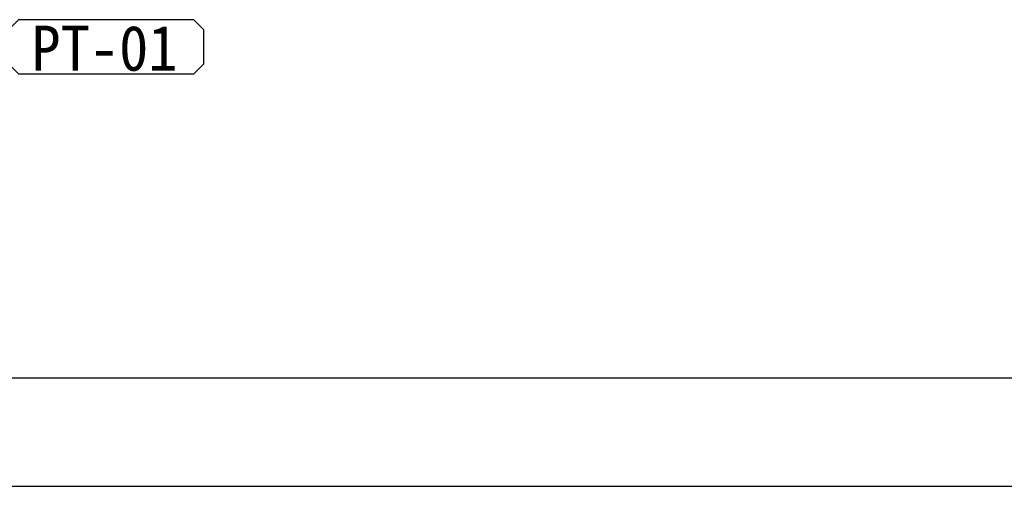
# Model space of a CAD drawing. Header units: millimetres. Extents: x -53 to 3023, y -53 to 2153.
# Tile 22 of 52: x 802 to 1075, y 1383 to 1512. Entities that reach past the tile are written whole.
import ezdxf

# ---------------------------------------------------------------- set-up
doc = ezdxf.new("R2010")
doc.units = ezdxf.units.MM
doc.header["$LTSCALE"] = 5
for name, color, linetype in [('E--图例', 3, 'Continuous'), ('E-文本', 7, 'Continuous'), ('F-文本', 61, 'Continuous')]:
    doc.layers.add(name, color=color, linetype=linetype)
doc.styles.add('-宋体', font='SimSun.ttf', dxfattribs={"width": 0.8})
doc.styles.add('TXT', font='gbenor.shx', dxfattribs={"width": 0.7})

# ---------------------------------------------------------------- blocks, each defined once
blk = doc.blocks.new('材料编号1')
at = {"layer": 'E--图例', "color": 3}
blk.add_lwpolyline([(8.715, -1.898), (8.715, -0.637), (8.346, -0.267), (1.889, -0.267), (1.52, -0.637), (1.52, -1.898), (1.889, -2.267), (8.346, -2.267)], close=True, dxfattribs=at)
at = {"layer": 'E-文本', "style": 'TXT', "width": 0.7}
blk.add_attdef('编号', (1.608, -2.296), '', height=2, dxfattribs=at)
blk = doc.blocks.new('0')
at = {"color": 3}
for p, q in [((-535380.329, 505321.129), (-534861.541, 505321.129)), ((-535380.329, 505315.129), (-534861.541, 505315.129))]:
    blk.add_line(p, q, dxfattribs=at)
at = {"layer": 'F-文本', "color": 43}
ref = blk.add_blockref('材料编号1', (-535218.706, 505337.547), dxfattribs=dict(at, xscale=1.5, yscale=1.5, zscale=1.5, rotation=180))
ref.add_attrib('编号', 'PT-01', (-535230.522, 505338.124), dxfattribs={"color": 7, "height": 2.5, "style": '-宋体', "width": 0.951562})

msp = doc.modelspace()

# ---------------------------------------------------------------- block references
at = {"xscale": 5, "yscale": 5, "zscale": 5}
msp.add_blockref('0', (2676958.21, -2525192.55), dxfattribs=at)

doc.saveas('drawing.dxf')
